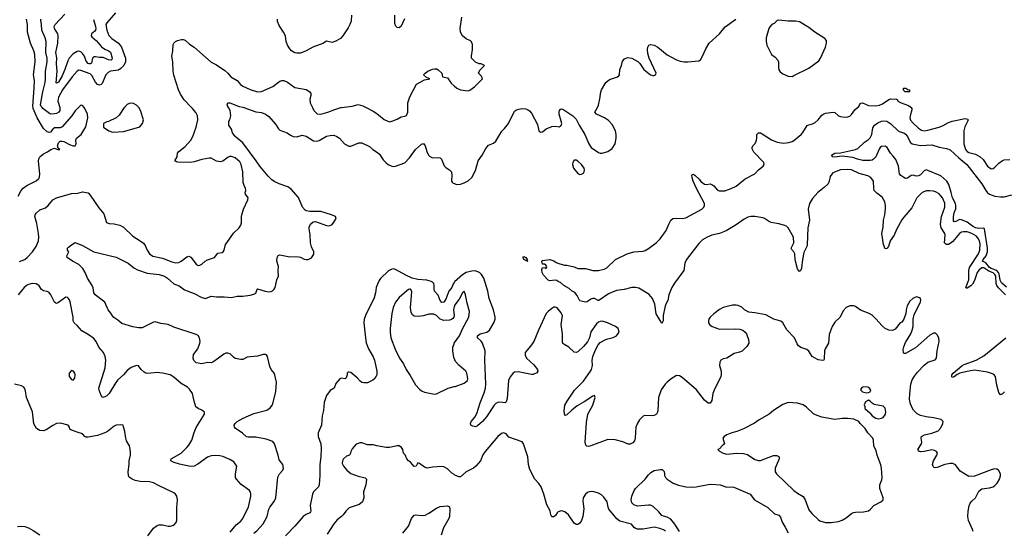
# Model space of a CAD drawing. Header units: inches. Extents: x 1473912 to 1647258, y 640388 to 773423.
# Tile 244 of 256: x 1495334 to 1505910, y 755452 to 760943. Entities that reach past the tile are written whole.
import ezdxf

# ---------------------------------------------------------------- set-up
doc = ezdxf.new("R2010")
doc.units = ezdxf.units.IN
doc.header["$MEASUREMENT"] = 0
for name, color, linetype in [('B4795', 7, 'Continuous'), ('B4796', 7, 'Continuous'), ('B5705', 7, 'Continuous'), ('B5706', 7, 'Continuous')]:
    doc.layers.add(name, color=color, linetype=linetype)

msp = doc.modelspace()

# ---------------------------------------------------------------- linework, layer by layer
at = {"layer": 'B4795', "color": 5}
for points, elevation in [([(1495318, 759050), (1495350, 759111), (1495370, 759134), (1495410, 759164), (1495510, 759212), (1495541, 759239), (1495548, 759252), (1495552, 759290), (1495537, 759423), (1495540, 759450), (1495550, 759471), (1495590, 759505), (1495634, 759525), (1495670, 759551), (1495710, 759565), (1495750, 759545), (1495766, 759550), (1495746, 759566), (1495742, 759590), (1495750, 759622), (1495770, 759638), (1495790, 759641), (1495810, 759637), (1495870, 759602), (1495910, 759589), (1495930, 759591), (1495941, 759610), (1495939, 759650), (1495944, 759670), (1495996, 759710), (1496045, 759795), (1496065, 759890), (1496061, 759930), (1496035, 759990), (1496027, 760000)], 860), ([(1495333, 758347), (1495390, 758370), (1495416, 758390), (1495472, 758450), (1495511, 758510), (1495535, 758570), (1495540, 758610), (1495536, 758650), (1495517, 758757), (1495497, 758830), (1495501, 758850), (1495512, 758868), (1495550, 758901), (1495610, 758925), (1495639, 758950), (1495692, 759008), (1495730, 759032), (1495890, 759077), (1495960, 759080), (1496010, 759095), (1496070, 759086), (1496090, 759061), (1496183, 758923), (1496238, 758858), (1496268, 758768), (1496295, 758755), (1496349, 758751), (1496410, 758739), (1496450, 758718), (1496550, 758619), (1496630, 758570), (1496663, 758543), (1496681, 758521), (1496704, 758470), (1496730, 758431), (1496765, 758405), (1496870, 758384), (1496970, 758343), (1497010, 758334), (1497042, 758338), (1497069, 758350), (1497130, 758398), (1497150, 758404), (1497174, 758394), (1497230, 758319), (1497250, 758305), (1497270, 758308), (1497290, 758318), (1497327, 758353), (1497353, 758367), (1497428, 758392), (1497464, 758436), (1497510, 758444), (1497519, 758450), (1497530, 758470), (1497546, 758530), (1497558, 758550), (1497630, 758653), (1497690, 758711), (1497710, 758737), (1497717, 758763), (1497717, 758830), (1497721, 758850), (1497740, 758910), (1497786, 759010), (1497788, 759030), (1497761, 759070), (1497756, 759090), (1497762, 759110), (1497759, 759130), (1497744, 759164), (1497736, 759196), (1497732, 759310), (1497714, 759390), (1497699, 759419), (1497650, 759461), (1497610, 759475), (1497590, 759474), (1497574, 759466), (1497515, 759425), (1497490, 759417), (1497450, 759426), (1497390, 759457), (1497370, 759457), (1497290, 759442), (1497210, 759417), (1497170, 759411), (1497034, 759414), (1497017, 759417), (1496999, 759430), (1497025, 759470), (1497029, 759510), (1497043, 759530), (1497110, 759581), (1497173, 759650), (1497194, 759690), (1497230, 759790), (1497247, 759870), (1497243, 759910), (1497226, 759946), (1497190, 759990), (1497180, 760000)], 840), ([(1495966, 760000), (1495930, 759965), (1495893, 759910), (1495790, 759794), (1495770, 759782), (1495710, 759781), (1495690, 759769), (1495665, 759735), (1495650, 759732), (1495630, 759740), (1495590, 759776), (1495522, 759890), (1495479, 759990), (1495478, 760000)], 860), ([(1495764, 760000), (1495767, 759990), (1495765, 759970), (1495754, 759950), (1495730, 759937), (1495710, 759933), (1495670, 759930), (1495655, 759935), (1495583, 759990), (1495574, 760000)], 840), ([(1497850, 755432), (1497882, 755458), (1497948, 755532), (1497994, 755610), (1498011, 755690), (1498020, 755710), (1498068, 755772), (1498084, 755810), (1498106, 756034), (1498125, 756070), (1498159, 756110), (1498167, 756130), (1498161, 756170), (1498120, 756220), (1498111, 756270), (1498073, 756390), (1498055, 756415), (1497982, 756442), (1497870, 756464), (1497790, 756463), (1497770, 756467), (1497726, 756506), (1497650, 756559), (1497641, 756570), (1497637, 756590), (1497649, 756610), (1497672, 756630), (1497733, 756667), (1497850, 756718), (1497990, 756754), (1498023, 756777), (1498049, 756810), (1498085, 756950), (1498092, 757052), (1498070, 757145), (1498036, 757190), (1498022, 757222), (1497997, 757330), (1497986, 757346), (1497975, 757350), (1497950, 757350), (1497890, 757333), (1497778, 757322), (1497730, 757297), (1497710, 757296), (1497650, 757306), (1497630, 757321), (1497596, 757356), (1497570, 757364), (1497550, 757363), (1497526, 757354), (1497470, 757310), (1497410, 757269), (1497390, 757261), (1497350, 757264), (1497290, 757250), (1497250, 757255), (1497230, 757262), (1497214, 757274), (1497205, 757285), (1497197, 757310), (1497202, 757350), (1497246, 757410), (1497270, 757470), (1497273, 757490), (1497266, 757530), (1497252, 757552), (1497230, 757564), (1496990, 757643), (1496930, 757670), (1496850, 757681), (1496790, 757700), (1496770, 757697), (1496650, 757637), (1496610, 757637), (1496550, 757648), (1496430, 757682), (1496390, 757717), (1496346, 757746), (1496330, 757764), (1496314, 757794), (1496286, 757830), (1496249, 757910), (1496144, 757990), (1496132, 758010), (1496124, 758064), (1496114, 758090), (1496061, 758170), (1496036, 758230), (1496011, 758271), (1495970, 758314), (1495901, 758350), (1495845, 758390), (1495841, 758410), (1495862, 758450), (1495849, 758471), (1495849, 758490), (1495858, 758502), (1495890, 758527), (1495930, 758551), (1496010, 758519), (1496130, 758450), (1496370, 758395), (1496501, 758330), (1496559, 758279), (1496599, 758259), (1496703, 758223), (1496832, 758208), (1496890, 758192), (1496923, 758170), (1496989, 758109), (1497048, 758088), (1497103, 758043), (1497210, 758003), (1497290, 757960), (1497330, 757952), (1497390, 757975), (1497450, 757968), (1497530, 757970), (1497610, 757963), (1497670, 757975), (1497730, 757977), (1497810, 757988), (1497850, 757997), (1497871, 758009), (1497884, 758050), (1497890, 758053), (1497972, 758028), (1498010, 758023), (1498034, 758026), (1498050, 758033), (1498067, 758050), (1498077, 758070), (1498096, 758150), (1498114, 758190), (1498109, 758250), (1498113, 758293), (1498097, 758350), (1498099, 758390), (1498110, 758412), (1498130, 758418), (1498218, 758402), (1498330, 758399), (1498350, 758396), (1498390, 758373), (1498410, 758369), (1498434, 758370), (1498470, 758389), (1498492, 758428), (1498493, 758450), (1498467, 758507), (1498457, 758550), (1498454, 758634), (1498443, 758697), (1498445, 758715), (1498458, 758750), (1498486, 758774), (1498510, 758777), (1498630, 758735), (1498650, 758730), (1498670, 758735), (1498690, 758746), (1498710, 758770), (1498732, 758810), (1498726, 758830), (1498685, 758850), (1498570, 758886), (1498450, 758886), (1498413, 758893), (1498400, 758900), (1498371, 758931), (1498330, 759033), (1498250, 759126), (1498213, 759150), (1498122, 759182), (1498068, 759208), (1498043, 759223), (1498002, 759262), (1497912, 759370), (1497874, 759430), (1497730, 759621), (1497647, 759690), (1497619, 759730), (1497610, 759769), (1497581, 759810), (1497579, 759850), (1497593, 759870), (1497603, 759910), (1497596, 759970), (1497576, 760000)], 820), ([(1496458, 760000), (1496402, 759918), (1496371, 759889), (1496290, 759849), (1496270, 759848), (1496234, 759830), (1496234, 759790), (1496291, 759751), (1496330, 759736), (1496450, 759743), (1496590, 759781), (1496625, 759795), (1496652, 759830), (1496663, 759870), (1496633, 759970), (1496613, 760000)], 860), ([(1497742, 760000), (1497870, 759955), (1497930, 759946), (1497976, 759930), (1498010, 759904), (1498083, 759823), (1498113, 759770), (1498130, 759759), (1498208, 759728), (1498243, 759703), (1498270, 759690), (1498310, 759686), (1498370, 759705), (1498410, 759693), (1498490, 759642), (1498521, 759639), (1498550, 759645), (1498630, 759692), (1498670, 759701), (1498710, 759703), (1498741, 759690), (1498770, 759671), (1498823, 759610), (1498870, 759586), (1498890, 759584), (1498977, 759623), (1499010, 759623), (1499090, 759581), (1499128, 759550), (1499179, 759519), (1499199, 759499), (1499239, 759439), (1499266, 759410), (1499291, 759390), (1499330, 759370), (1499350, 759367), (1499370, 759370), (1499470, 759408), (1499520, 759460), (1499584, 759550), (1499650, 759607), (1499670, 759615), (1499688, 759588), (1499708, 759528), (1499726, 759490), (1499737, 759477), (1499770, 759462), (1499830, 759463), (1499850, 759459), (1499866, 759446), (1499895, 759375), (1499910, 759358), (1499951, 759330), (1499971, 759310), (1499976, 759270), (1499974, 759210), (1499980, 759200), (1499990, 759188), (1500000, 759185)], 820), ([(1498480, 760000), (1498494, 759970), (1498530, 759933), (1498570, 759930), (1498644, 759950), (1498719, 759981), (1498785, 760000)], 840), ([(1499057, 760000), (1499130, 759963), (1499170, 759937), (1499250, 759873), (1499290, 759853), (1499310, 759848), (1499344, 759856), (1499390, 759876), (1499430, 759901), (1499470, 759906), (1499490, 759914), (1499503, 759950), (1499504, 760000)], 840), ([(1500000, 758122), (1499991, 758109), (1499975, 758070), (1499945, 758030), (1499910, 757943), (1499890, 757913), (1499870, 757907), (1499851, 757931), (1499830, 757988), (1499791, 758031), (1499786, 758050), (1499788, 758090), (1499784, 758110), (1499770, 758126), (1499755, 758135), (1499707, 758147), (1499610, 758156), (1499549, 758169), (1499481, 758201), (1499370, 758263), (1499350, 758268), (1499330, 758267), (1499294, 758246), (1499210, 758165), (1499195, 758145), (1499176, 758104), (1499165, 758070), (1499157, 758010), (1499142, 757958), (1499047, 757770), (1499035, 757730), (1499030, 757690), (1499047, 757530), (1499056, 757476), (1499081, 757410), (1499130, 757326), (1499146, 757290), (1499169, 757170), (1499169, 757131), (1499164, 757116), (1499150, 757093), (1499126, 757074), (1499070, 757047), (1499030, 757044), (1499010, 757049), (1498990, 757064), (1498960, 757100), (1498890, 757156), (1498870, 757161), (1498861, 757159), (1498851, 757150), (1498851, 757130), (1498840, 757100), (1498831, 757090), (1498790, 757094), (1498773, 757087), (1498730, 757039), (1498711, 756989), (1498670, 756964), (1498630, 756910), (1498605, 756835), (1498598, 756750), (1498582, 756690), (1498576, 756590), (1498540, 756510), (1498541, 756470), (1498569, 756390), (1498574, 756346), (1498569, 756250), (1498558, 756170), (1498558, 756050), (1498550, 755950), (1498544, 755930), (1498490, 755874), (1498480, 755850), (1498455, 755730), (1498462, 755670), (1498459, 755661), (1498451, 755650), (1498410, 755634), (1498379, 755610), (1498290, 755507), (1498190, 755404)], 820), ([(1497596, 755444), (1497659, 755521), (1497710, 755561), (1497731, 755590), (1497755, 755645), (1497791, 755710), (1497816, 755830), (1497817, 755857), (1497813, 755873), (1497801, 755890), (1497715, 755955), (1497662, 756010), (1497654, 756030), (1497652, 756070), (1497667, 756150), (1497636, 756196), (1497590, 756224), (1497515, 756255), (1497483, 756263), (1497430, 756266), (1497390, 756262), (1497350, 756248), (1497249, 756171), (1497207, 756153), (1497170, 756147), (1497052, 756172), (1496992, 756192), (1496958, 756210), (1496961, 756230), (1497067, 756290), (1497130, 756350), (1497150, 756376), (1497182, 756430), (1497207, 756513), (1497230, 756566), (1497319, 756710), (1497319, 756730), (1497310, 756739), (1497292, 756752), (1497250, 756769), (1497228, 756788), (1497208, 756848), (1497191, 756930), (1497158, 756978), (1497138, 756998), (1497070, 757038), (1496990, 757105), (1496950, 757132), (1496870, 757150), (1496810, 757155), (1496710, 757145), (1496690, 757149), (1496670, 757159), (1496639, 757190), (1496610, 757229), (1496590, 757233), (1496530, 757209), (1496490, 757179), (1496451, 757130), (1496390, 757078), (1496367, 757050), (1496296, 756930), (1496270, 756906), (1496250, 756894), (1496229, 756889), (1496209, 756910), (1496187, 756967), (1496185, 756990), (1496254, 757206), (1496261, 757290), (1496253, 757330), (1496235, 757370), (1496186, 757430), (1496154, 757490), (1496130, 757520), (1496070, 757565), (1496002, 757602), (1495950, 757662), (1495918, 757690), (1495910, 757710), (1495907, 757750), (1495876, 757916), (1495870, 757936), (1495856, 757956), (1495850, 757962), (1495830, 757964), (1495750, 757907), (1495730, 757898), (1495721, 757901), (1495707, 757910), (1495670, 757989), (1495650, 758014), (1495630, 758027), (1495590, 758033), (1495570, 758049), (1495545, 758085), (1495530, 758098), (1495510, 758107), (1495470, 758110), (1495430, 758101), (1495408, 758090), (1495384, 758070), (1495318, 757990)], 840), ([(1500000, 757857), (1499997, 757850), (1499995, 757830), (1500000, 757770), (1499996, 757750), (1499985, 757735), (1499974, 757726), (1499950, 757718), (1499890, 757715), (1499850, 757730), (1499810, 757770), (1499783, 757783), (1499730, 757783), (1499670, 757765), (1499616, 757756), (1499570, 757762), (1499554, 757774), (1499539, 757799), (1499531, 757850), (1499547, 758027), (1499533, 758050), (1499525, 758050), (1499510, 758046), (1499488, 758030), (1499410, 757963), (1499370, 757912), (1499346, 757854), (1499332, 757790), (1499313, 757630), (1499313, 757590), (1499322, 757530), (1499367, 757407), (1499414, 757310), (1499456, 757250), (1499486, 757190), (1499530, 757123), (1499585, 757025), (1499630, 756976), (1499650, 756961), (1499684, 756944), (1499790, 756924), (1499810, 756927), (1499938, 756990), (1500000, 757005)], 840), ([(1500000, 757312), (1499997, 757317), (1499987, 757390), (1499988, 757430), (1500000, 757463)], 840), ([(1496710, 755405), (1496770, 755487), (1496810, 755516), (1496830, 755522), (1496870, 755522), (1496930, 755508), (1496950, 755507), (1496990, 755519), (1497015, 755545), (1497024, 755570), (1497023, 755703), (1497031, 755790), (1497022, 755830), (1497007, 755850), (1496990, 755864), (1496824, 755944), (1496773, 755973), (1496730, 755982), (1496630, 755987), (1496576, 755996), (1496541, 756010), (1496512, 756032), (1496502, 756050), (1496498, 756090), (1496509, 756169), (1496509, 756210), (1496526, 756270), (1496525, 756310), (1496514, 756370), (1496482, 756422), (1496473, 756450), (1496465, 756525), (1496448, 756572), (1496446, 756590), (1496415, 756595), (1496370, 756592), (1496350, 756582), (1496277, 756523), (1496250, 756510), (1496170, 756481), (1496070, 756461), (1496050, 756463), (1496035, 756470), (1496010, 756497), (1495950, 756515), (1495882, 756542), (1495874, 756550), (1495869, 756570), (1495855, 756590), (1495774, 756614), (1495730, 756609), (1495690, 756589), (1495618, 756542), (1495590, 756532), (1495550, 756534), (1495515, 756555), (1495486, 756606), (1495473, 756733), (1495406, 756890), (1495398, 756958), (1495387, 756987), (1495378, 756998), (1495353, 757013), (1495278, 757030)], 860), ([(1500000, 756061), (1499977, 756077), (1499930, 756122), (1499890, 756145), (1499870, 756149), (1499770, 756142), (1499710, 756129), (1499681, 756141), (1499630, 756179), (1499610, 756186), (1499594, 756150), (1499570, 756149), (1499533, 756193), (1499510, 756210), (1499494, 756230), (1499473, 756273), (1499458, 756290), (1499449, 756330), (1499437, 756350), (1499410, 756369), (1499390, 756369), (1499307, 756353), (1499270, 756351), (1499170, 756368), (1499130, 756379), (1499070, 756380), (1499010, 756400), (1498990, 756401), (1498950, 756386), (1498904, 756336), (1498891, 756310), (1498889, 756290), (1498876, 756270), (1498843, 756257), (1498814, 756230), (1498802, 756210), (1498799, 756179), (1498812, 756150), (1498847, 756107), (1498890, 756072), (1498970, 756043), (1499032, 756030), (1499045, 756025), (1499059, 756010), (1499054, 755950), (1499026, 755874), (1499030, 755810), (1499016, 755770), (1498996, 755750), (1498979, 755741), (1498875, 755705), (1498836, 755670), (1498810, 755630), (1498790, 755610), (1498745, 755575), (1498710, 755534), (1498638, 755422)], 840), ([(1499449, 755431), (1499510, 755506), (1499544, 755590), (1499570, 755626), (1499590, 755630), (1499650, 755622), (1499690, 755627), (1499730, 755647), (1499810, 755701), (1499850, 755718), (1499930, 755724), (1499950, 755713), (1499956, 755690), (1499951, 755610), (1499944, 755590), (1499888, 755490), (1499861, 755410)], 840), ([(1495310, 755504), (1495350, 755508), (1495390, 755502), (1495430, 755488), (1495480, 755460), (1495550, 755414)], 860)]:
    msp.add_lwpolyline(points, dxfattribs=dict(at, elevation=elevation))
at = {"layer": 'B4795', "color": 5, "elevation": 860}
msp.add_lwpolyline([(1495890, 757177), (1495867, 757150), (1495864, 757130), (1495867, 757113), (1495890, 757081), (1495910, 757076), (1495926, 757094), (1495929, 757130), (1495925, 757150), (1495913, 757170)], close=True, dxfattribs=at)
at = {"layer": 'B4796', "color": 5}
for points, elevation in [([(1495478, 760000), (1495476, 760016), (1495490, 760210), (1495492, 760290), (1495483, 760350), (1495499, 760490), (1495497, 760570), (1495488, 760610), (1495450, 760690), (1495428, 760770), (1495420, 760810), (1495417, 760890), (1495406, 760950)], 860), ([(1495574, 760000), (1495565, 760010), (1495559, 760030), (1495582, 760170), (1495608, 760270), (1495613, 760310), (1495612, 760390), (1495630, 760490), (1495628, 760530), (1495614, 760590), (1495618, 760710), (1495608, 760750), (1495571, 760830), (1495569, 760890), (1495561, 760939), (1495562, 760950)], 840), ([(1496127, 760947), (1496150, 760870), (1496152, 760848), (1496149, 760831), (1496140, 760820), (1496104, 760790), (1496102, 760770), (1496110, 760758), (1496158, 760718), (1496213, 760653), (1496250, 760627), (1496290, 760610), (1496310, 760595), (1496329, 760530), (1496324, 760516), (1496316, 760510), (1496290, 760512), (1496230, 760538), (1496190, 760537), (1496150, 760545), (1496130, 760543), (1496117, 760530), (1496104, 760476), (1496092, 760468), (1496081, 760470), (1496070, 760473), (1496050, 760497), (1496031, 760550), (1496010, 760582), (1495990, 760599), (1495970, 760604), (1495950, 760600), (1495910, 760575), (1495865, 760530), (1495850, 760503), (1495821, 760410), (1495790, 760339), (1495750, 760274), (1495730, 760263), (1495727, 760267), (1495736, 760390), (1495731, 760470), (1495733, 760533), (1495724, 760590), (1495745, 760690), (1495747, 760770), (1495745, 760790), (1495707, 760850), (1495705, 760870), (1495716, 760890), (1495818, 761002)], 820), ([(1496365, 761015), (1496270, 760910), (1496261, 760890), (1496269, 760829), (1496292, 760772), (1496323, 760743), (1496397, 760690), (1496427, 760650), (1496470, 760530), (1496470, 760490), (1496452, 760450), (1496422, 760418), (1496397, 760403), (1496310, 760390), (1496283, 760377), (1496260, 760350), (1496220, 760260), (1496210, 760248), (1496190, 760241), (1496170, 760249), (1496150, 760272), (1496110, 760344), (1496090, 760363), (1495990, 760397), (1495970, 760401), (1495950, 760392), (1495897, 760330), (1495795, 760190), (1495750, 760111), (1495745, 760070), (1495764, 760000)], 840), ([(1498900, 760990), (1498894, 760926), (1498882, 760890), (1498863, 760857), (1498806, 760770), (1498779, 760741), (1498730, 760712), (1498690, 760697), (1498630, 760712), (1498590, 760689), (1498482, 760650), (1498410, 760609), (1498350, 760584), (1498310, 760583), (1498290, 760589), (1498255, 760610), (1498235, 760630), (1498210, 760668), (1498195, 760710), (1498189, 760770), (1498169, 760810), (1498122, 760882), (1498105, 760925), (1498102, 760950)], 840), ([(1499468, 760952), (1499430, 760873), (1499410, 760857), (1499390, 760859), (1499373, 760873), (1499363, 760903), (1499362, 760990)], 840), ([(1497180, 760000), (1497102, 760082), (1497063, 760143), (1497040, 760190), (1496990, 760349), (1496983, 760390), (1496978, 760490), (1496967, 760553), (1496981, 760610), (1496983, 760677), (1496990, 760690), (1497009, 760710), (1497030, 760721), (1497071, 760731), (1497090, 760731), (1497110, 760725), (1497159, 760679), (1497210, 760648), (1497390, 760488), (1497450, 760457), (1497539, 760399), (1497570, 760370), (1497603, 760330), (1497670, 760289), (1497706, 760246), (1497730, 760230), (1497810, 760194), (1497890, 760169), (1497930, 760173), (1498053, 760227), (1498130, 760284), (1498150, 760291), (1498170, 760291), (1498210, 760271), (1498290, 760216), (1498410, 760195), (1498452, 760170), (1498461, 760150), (1498461, 760130), (1498451, 760089), (1498455, 760050), (1498480, 760000)], 840), ([(1499504, 760000), (1499505, 760050), (1499526, 760114), (1499596, 760250), (1499681, 760299), (1499738, 760310), (1499704, 760324), (1499673, 760350), (1499689, 760370), (1499719, 760390), (1499770, 760412), (1499790, 760416), (1499814, 760414), (1499830, 760406), (1499867, 760370), (1499874, 760330), (1499930, 760319), (1499970, 760261), (1500000, 760234)], 840), ([(1496027, 760000), (1496010, 760021), (1495990, 760024), (1495966, 760000)], 860), ([(1496613, 760000), (1496610, 760004), (1496590, 760024), (1496550, 760046), (1496510, 760045), (1496488, 760032), (1496459, 760001), (1496458, 760000)], 860), ([(1497576, 760000), (1497570, 760010), (1497562, 760030), (1497570, 760050), (1497590, 760050), (1497690, 760010), (1497730, 760004), (1497742, 760000)], 820), ([(1498785, 760000), (1498790, 760001), (1498905, 760015), (1498970, 760033), (1499019, 760019), (1499057, 760000)], 840)]:
    msp.add_lwpolyline(points, dxfattribs=dict(at, elevation=elevation))
at = {"layer": 'B5705', "color": 5}
for points, elevation in [([(1500000, 759185), (1500030, 759175), (1500070, 759178), (1500110, 759192), (1500150, 759214), (1500190, 759250), (1500230, 759323), (1500260, 759430), (1500301, 759490), (1500340, 759560), (1500370, 759595), (1500423, 759617), (1500450, 759639), (1500513, 759747), (1500543, 759777), (1500584, 759830), (1500650, 759963), (1500670, 759977), (1500696, 759984), (1500730, 759991), (1500770, 759987), (1500790, 759981), (1500810, 759964), (1500830, 759941), (1500897, 759817), (1500910, 759751), (1500930, 759735), (1500950, 759741), (1500990, 759770), (1501050, 759796), (1501090, 759802), (1501130, 759795), (1501150, 759806), (1501158, 759830), (1501130, 759928), (1501129, 759950), (1501134, 759970), (1501141, 759979), (1501150, 759986), (1501170, 759983), (1501274, 759910), (1501310, 759874), (1501343, 759810), (1501406, 759710), (1501446, 759610), (1501472, 759572), (1501550, 759517), (1501570, 759509), (1501590, 759510), (1501650, 759530), (1501698, 759562), (1501730, 759610), (1501740, 759670), (1501741, 759710), (1501734, 759750), (1501697, 759817), (1501660, 759860), (1501617, 759890), (1501530, 759930), (1501513, 759950), (1501539, 760000)], 820), ([(1505923, 757990), (1505847, 758067), (1505830, 758090), (1505824, 758110), (1505818, 758190), (1505809, 758210), (1505790, 758225), (1505744, 758244), (1505690, 758280), (1505670, 758279), (1505640, 758260), (1505618, 758230), (1505590, 758145), (1505570, 758104), (1505550, 758085), (1505510, 758063), (1505503, 758063), (1505498, 758070), (1505528, 758152), (1505528, 758250), (1505535, 758285), (1505634, 758430), (1505649, 758470), (1505650, 758536), (1505642, 758570), (1505630, 758594), (1505610, 758618), (1505562, 758650), (1505510, 758668), (1505473, 758667), (1505450, 758661), (1505430, 758649), (1505357, 758563), (1505330, 758541), (1505310, 758532), (1505290, 758530), (1505277, 758537), (1505269, 758550), (1505274, 758630), (1505271, 758650), (1505231, 758710), (1505225, 758750), (1505237, 758830), (1505272, 758930), (1505270, 758974), (1505245, 759030), (1505210, 759074), (1505170, 759097), (1505150, 759102), (1505110, 759108), (1505073, 759107), (1505028, 759090), (1504972, 759030), (1504917, 758923), (1504830, 758824), (1504810, 758794), (1504753, 758690), (1504726, 758630), (1504685, 758570), (1504665, 758510), (1504650, 758488), (1504630, 758483), (1504613, 758530), (1504594, 758650), (1504610, 758718), (1504612, 758790), (1504626, 758850), (1504634, 758914), (1504634, 758950), (1504626, 758990), (1504614, 759014), (1504597, 759037), (1504540, 759080), (1504514, 759110), (1504508, 759130), (1504504, 759210), (1504477, 759250), (1504446, 759266), (1504350, 759294), (1504270, 759330), (1504230, 759335), (1504150, 759332), (1504070, 759298), (1504056, 759284), (1504041, 759259), (1504029, 759210), (1504017, 759183), (1503977, 759143), (1503907, 759090), (1503850, 759023), (1503817, 758970), (1503804, 758910), (1503817, 758790), (1503798, 758710), (1503792, 758528), (1503789, 758510), (1503756, 758444), (1503741, 758370), (1503730, 758278), (1503724, 758256), (1503715, 758245), (1503710, 758242), (1503690, 758269), (1503665, 758365), (1503659, 758430), (1503651, 758451), (1503631, 758470), (1503622, 758490), (1503651, 758549), (1503645, 758610), (1503590, 758710), (1503570, 758727), (1503554, 758734), (1503490, 758752), (1503406, 758766), (1503379, 758779), (1503333, 758810), (1503315, 758815), (1503230, 758830), (1503189, 758831), (1503157, 758823), (1503117, 758803), (1503030, 758740), (1502923, 758677), (1502850, 758648), (1502770, 758630), (1502718, 758610), (1502670, 758580), (1502630, 758540), (1502498, 758370), (1502479, 758330), (1502469, 758250), (1502366, 758114), (1502339, 758070), (1502308, 757990), (1502297, 757930), (1502275, 757890), (1502265, 757855), (1502246, 757770), (1502247, 757710), (1502230, 757682), (1502215, 757715), (1502170, 757785), (1502156, 757890), (1502131, 757951), (1502094, 757994), (1502022, 758042), (1501983, 758063), (1501950, 758070), (1501910, 758068), (1501828, 758048), (1501744, 758036), (1501659, 758001), (1501556, 757930), (1501546, 757930), (1501510, 757949), (1501490, 757951), (1501470, 757945), (1501430, 757915), (1501410, 757910), (1501350, 757925), (1501322, 757982), (1501296, 758016), (1501270, 758029), (1501238, 758058), (1501180, 758090), (1501143, 758123), (1501121, 758130), (1501105, 758145), (1501087, 758147), (1501030, 758139), (1501009, 758149), (1500962, 758202), (1500947, 758230), (1500943, 758257), (1500950, 758282), (1500980, 758280), (1500990, 758274), (1500998, 758290), (1500986, 758310), (1500970, 758318), (1500950, 758318), (1500942, 758350), (1500950, 758358), (1501030, 758371), (1501070, 758356), (1501097, 758337), (1501125, 758325), (1501187, 758307), (1501210, 758307), (1501290, 758291), (1501330, 758274), (1501410, 758271), (1501490, 758250), (1501550, 758252), (1501613, 758267), (1501641, 758279), (1501733, 758370), (1501859, 758430), (1501930, 758450), (1502030, 758459), (1502054, 758466), (1502090, 758486), (1502170, 758549), (1502215, 758590), (1502279, 758681), (1502310, 758755), (1502330, 758790), (1502350, 758808), (1502390, 758814), (1502450, 758808), (1502490, 758816), (1502663, 758910), (1502684, 758930), (1502690, 758950), (1502689, 758970), (1502605, 759130), (1502569, 759210), (1502556, 759250), (1502554, 759270), (1502559, 759281), (1502570, 759286), (1502590, 759272), (1502632, 759232), (1502650, 759207), (1502690, 759179), (1502710, 759174), (1502750, 759182), (1502770, 759176), (1502790, 759161), (1502830, 759115), (1502846, 759106), (1502910, 759108), (1502977, 759130), (1503030, 759157), (1503126, 759234), (1503230, 759290), (1503270, 759331), (1503319, 759370), (1503329, 759390), (1503327, 759410), (1503220, 759520), (1503203, 759557), (1503201, 759570), (1503209, 759590), (1503230, 759610), (1503244, 759636), (1503251, 759670), (1503252, 759710), (1503270, 759730), (1503290, 759728), (1503310, 759719), (1503410, 759654), (1503470, 759629), (1503538, 759618), (1503596, 759624), (1503630, 759636), (1503650, 759648), (1503727, 759710), (1503747, 759733), (1503794, 759806), (1503810, 759815), (1503850, 759825), (1503879, 759841), (1503912, 759868), (1503950, 759918), (1503970, 759934), (1503990, 759940), (1504072, 759950), (1504090, 759946), (1504130, 759913), (1504150, 759903), (1504190, 759896), (1504230, 759899), (1504250, 759908), (1504270, 759925), (1504305, 759975), (1504334, 760000)], 780), ([(1504910, 760000), (1504917, 759990), (1504917, 759977), (1504898, 759910), (1504897, 759890), (1504904, 759864), (1504930, 759831), (1504990, 759778), (1505019, 759759), (1505050, 759752), (1505090, 759756), (1505212, 759788), (1505253, 759807), (1505310, 759840), (1505350, 759855), (1505490, 759882), (1505517, 759877), (1505522, 759870), (1505516, 759850), (1505487, 759793), (1505476, 759750), (1505477, 759610), (1505494, 759550), (1505510, 759528), (1505530, 759516), (1505601, 759501), (1505652, 759472), (1505683, 759443), (1505730, 759371), (1505770, 759344), (1505790, 759346), (1505810, 759359), (1505850, 759405), (1505890, 759433), (1505910, 759439), (1505970, 759442)], 780), ([(1505933, 758073), (1505879, 758119), (1505866, 758146), (1505854, 758214), (1505847, 758230), (1505830, 758250), (1505770, 758273), (1505750, 758285), (1505710, 758333), (1505675, 758350), (1505683, 758370), (1505717, 758410), (1505730, 758450), (1505729, 758490), (1505699, 758699), (1505690, 758707), (1505637, 758703), (1505602, 758710), (1505567, 758727), (1505511, 758771), (1505450, 758795), (1505430, 758797), (1505390, 758777), (1505370, 758772), (1505365, 758785), (1505364, 758830), (1505371, 758870), (1505388, 758912), (1505391, 758950), (1505385, 758970), (1505352, 759030), (1505341, 759090), (1505315, 759175), (1505294, 759210), (1505227, 759267), (1505090, 759326), (1505070, 759330), (1505050, 759320), (1505010, 759278), (1504990, 759266), (1504962, 759262), (1504930, 759274), (1504910, 759270), (1504870, 759243), (1504850, 759240), (1504830, 759248), (1504800, 759270), (1504784, 759290), (1504773, 759370), (1504744, 759444), (1504718, 759478), (1504688, 759510), (1504653, 759573), (1504630, 759586), (1504590, 759581), (1504575, 759570), (1504565, 759555), (1504530, 759471), (1504510, 759450), (1504490, 759437), (1504470, 759431), (1504390, 759432), (1504335, 759445), (1504284, 759464), (1504170, 759477), (1504086, 759466), (1504069, 759470), (1504053, 759490), (1504090, 759510), (1504150, 759515), (1504310, 759550), (1504338, 759562), (1504407, 759630), (1504450, 759657), (1504470, 759676), (1504487, 759710), (1504498, 759782), (1504517, 759810), (1504550, 759835), (1504590, 759853), (1504617, 759857), (1504650, 759854), (1504690, 759825), (1504770, 759752), (1504790, 759740), (1504830, 759730), (1504850, 759715), (1504872, 759690), (1504898, 759630), (1504919, 759610), (1505010, 759592), (1505130, 759600), (1505210, 759574), (1505290, 759562), (1505330, 759545), (1505421, 759461), (1505509, 759390), (1505670, 759181), (1505710, 759110), (1505730, 759086), (1505750, 759070), (1505809, 759049), (1505870, 759041), (1505910, 759043), (1505990, 759065)], 760), ([(1505575, 755450), (1505570, 755471), (1505527, 755567), (1505520, 755610), (1505521, 755670), (1505534, 755726), (1505545, 755755), (1505563, 755777), (1505599, 755810), (1505636, 755884), (1505670, 755908), (1505750, 755917), (1505789, 755930), (1505810, 755944), (1505832, 755968), (1505857, 756010), (1505868, 756048), (1505868, 756070), (1505847, 756107), (1505830, 756118), (1505810, 756121), (1505770, 756111), (1505590, 756044), (1505530, 756039), (1505437, 756097), (1505385, 756165), (1505359, 756179), (1505330, 756181), (1505310, 756178), (1505270, 756168), (1505190, 756138), (1505170, 756134), (1505157, 756137), (1505146, 756146), (1505140, 756170), (1505151, 756210), (1505186, 756270), (1505193, 756290), (1505182, 756310), (1505160, 756320), (1505130, 756325), (1505050, 756308), (1505010, 756306), (1504999, 756310), (1504983, 756330), (1505021, 756390), (1505024, 756410), (1505016, 756450), (1505019, 756470), (1505052, 756488), (1505130, 756507), (1505200, 756530), (1505230, 756564), (1505251, 756610), (1505253, 756630), (1505231, 756651), (1505150, 756670), (1505070, 756680), (1505010, 756696), (1504973, 756713), (1504933, 756753), (1504912, 756790), (1504898, 756830), (1504892, 756870), (1504894, 756926), (1504907, 757030), (1504922, 757078), (1504944, 757116), (1504979, 757161), (1505050, 757235), (1505090, 757266), (1505167, 757293), (1505183, 757310), (1505188, 757390), (1505210, 757490), (1505206, 757530), (1505190, 757562), (1505170, 757579), (1505150, 757579), (1505110, 757559), (1504957, 757423), (1504850, 757362), (1504830, 757362), (1504827, 757367), (1504825, 757405), (1504830, 757431), (1504850, 757478), (1504907, 757570), (1504922, 757610), (1504931, 757650), (1504932, 757730), (1504941, 757779), (1505011, 757910), (1505014, 757934), (1505009, 757950), (1504999, 757958), (1504970, 757968), (1504950, 757963), (1504927, 757950), (1504897, 757923), (1504868, 757872), (1504856, 757830), (1504851, 757790), (1504830, 757728), (1504810, 757698), (1504790, 757689), (1504738, 757622), (1504710, 757607), (1504670, 757611), (1504629, 757630), (1504597, 757657), (1504530, 757734), (1504490, 757772), (1504457, 757790), (1504365, 757825), (1504310, 757864), (1504290, 757873), (1504250, 757873), (1504210, 757854), (1504180, 757820), (1504148, 757750), (1504090, 757696), (1504061, 757650), (1504030, 757564), (1504021, 757470), (1503986, 757410), (1503980, 757390), (1503975, 757305), (1503970, 757290), (1503956, 757284), (1503910, 757293), (1503870, 757313), (1503848, 757330), (1503810, 757384), (1503790, 757403), (1503725, 757425), (1503701, 757441), (1503684, 757464), (1503655, 757530), (1503574, 757614), (1503531, 757690), (1503510, 757708), (1503435, 757730), (1503350, 757776), (1503230, 757798), (1503165, 757805), (1503121, 757830), (1503090, 757857), (1503050, 757877), (1503030, 757881), (1502990, 757879), (1502890, 757855), (1502850, 757833), (1502790, 757787), (1502751, 757750), (1502738, 757730), (1502733, 757710), (1502733, 757690), (1502744, 757670), (1502771, 757650), (1502850, 757622), (1503025, 757625), (1503070, 757620), (1503101, 757610), (1503128, 757588), (1503141, 757570), (1503162, 757510), (1503166, 757470), (1503144, 757436), (1503093, 757387), (1503066, 757374), (1503010, 757360), (1502930, 757310), (1502890, 757304), (1502865, 757290), (1502854, 757266), (1502850, 757230), (1502868, 757170), (1502870, 757130), (1502867, 757113), (1502792, 756968), (1502781, 756930), (1502770, 756855), (1502752, 756828), (1502730, 756829), (1502690, 756861), (1502604, 756970), (1502450, 757104), (1502421, 757121), (1502390, 757124), (1502333, 757090), (1502290, 757054), (1502267, 757030), (1502225, 756970), (1502197, 756890), (1502190, 756750), (1502186, 756730), (1502175, 756710), (1502150, 756695), (1502130, 756691), (1502050, 756695), (1502030, 756688), (1501990, 756647), (1501970, 756614), (1501953, 756570), (1501946, 756454), (1501937, 756423), (1501919, 756401), (1501890, 756388), (1501870, 756386), (1501811, 756411), (1501730, 756435), (1501650, 756438), (1501470, 756368), (1501444, 756364), (1501426, 756366), (1501416, 756376), (1501408, 756408), (1501421, 756619), (1501438, 756710), (1501490, 756807), (1501498, 756830), (1501514, 756890), (1501510, 756908), (1501490, 756904), (1501398, 756842), (1501323, 756797), (1501266, 756754), (1501210, 756701), (1501190, 756695), (1501182, 756742), (1501190, 756805), (1501214, 756850), (1501293, 756967), (1501390, 757065), (1501465, 757170), (1501476, 757190), (1501486, 757230), (1501483, 757290), (1501492, 757328), (1501520, 757400), (1501547, 757453), (1501570, 757477), (1501630, 757511), (1501650, 757519), (1501710, 757531), (1501745, 757550), (1501772, 757590), (1501761, 757630), (1501735, 757650), (1501649, 757690), (1501590, 757706), (1501570, 757705), (1501550, 757697), (1501530, 757679), (1501470, 757593), (1501453, 757527), (1501433, 757487), (1501390, 757437), (1501330, 757379), (1501310, 757372), (1501290, 757373), (1501234, 757430), (1501190, 757452), (1501170, 757467), (1501164, 757484), (1501166, 757570), (1501151, 757670), (1501163, 757763), (1501150, 757796), (1501109, 757850), (1501090, 757858), (1501070, 757857), (1501050, 757844), (1501010, 757812), (1500991, 757789), (1500907, 757610), (1500858, 757490), (1500822, 757438), (1500765, 757370), (1500762, 757342), (1500778, 757310), (1500858, 757238), (1500896, 757190), (1500900, 757170), (1500890, 757152), (1500850, 757135), (1500830, 757135), (1500690, 757165), (1500650, 757159), (1500630, 757147), (1500602, 757110), (1500585, 757070), (1500570, 756878), (1500559, 756841), (1500548, 756832), (1500490, 756838), (1500470, 756835), (1500450, 756825), (1500430, 756807), (1500350, 756679), (1500304, 756630), (1500250, 756583), (1500230, 756575), (1500200, 756580), (1500181, 756590), (1500176, 756610), (1500184, 756630), (1500224, 756677), (1500245, 756715), (1500280, 756830), (1500323, 756937), (1500337, 756990), (1500342, 757030), (1500332, 757288), (1500333, 757390), (1500306, 757470), (1500290, 757494), (1500251, 757530), (1500253, 757550), (1500282, 757570), (1500351, 757589), (1500380, 757610), (1500428, 757690), (1500441, 757730), (1500442, 757750), (1500423, 757830), (1500377, 757950), (1500362, 758030), (1500319, 758170), (1500295, 758210), (1500272, 758230), (1500228, 758248), (1500190, 758245), (1500130, 758229), (1500090, 758204), (1500005, 758130), (1500000, 758122)], 820), ([(1500000, 757463), (1500002, 757470), (1500060, 757550), (1500090, 757625), (1500158, 757750), (1500164, 757810), (1500139, 757899), (1500124, 757990), (1500110, 758028), (1500102, 758018), (1500090, 758013), (1500055, 757945), (1500010, 757882), (1500000, 757857)], 840), ([(1505913, 756950), (1505890, 756927), (1505870, 756916), (1505850, 756942), (1505830, 757021), (1505814, 757114), (1505796, 757136), (1505783, 757143), (1505730, 757159), (1505590, 757180), (1505510, 757167), (1505432, 757148), (1505404, 757136), (1505370, 757111), (1505350, 757104), (1505346, 757110), (1505348, 757130), (1505361, 757150), (1505453, 757227), (1505479, 757241), (1505607, 757290), (1505690, 757335), (1505927, 757530)], 780), ([(1500000, 757005), (1500012, 757008), (1500110, 757042), (1500145, 757070), (1500149, 757091), (1500136, 757150), (1500125, 757170), (1500050, 757236), (1500016, 757276), (1500000, 757312)], 840), ([(1502270, 755452), (1502250, 755467), (1502210, 755484), (1502150, 755496), (1502030, 755475), (1501970, 755476), (1501950, 755481), (1501933, 755493), (1501905, 755530), (1501781, 755561), (1501747, 755587), (1501664, 755690), (1501655, 755710), (1501646, 755770), (1501610, 755819), (1501583, 755843), (1501550, 755862), (1501490, 755878), (1501450, 755874), (1501433, 755867), (1501411, 755849), (1501387, 755810), (1501384, 755776), (1501393, 755693), (1501383, 755610), (1501370, 755569), (1501350, 755541), (1501330, 755526), (1501310, 755524), (1501290, 755539), (1501228, 755628), (1501190, 755661), (1501170, 755669), (1501150, 755672), (1501119, 755661), (1501106, 755650), (1501090, 755622), (1501070, 755609), (1501050, 755609), (1501039, 755630), (1501033, 755673), (1500996, 755736), (1500965, 755850), (1500934, 755930), (1500910, 755965), (1500868, 756010), (1500815, 756115), (1500799, 756170), (1500791, 756251), (1500746, 756390), (1500730, 756413), (1500590, 756462), (1500559, 756499), (1500530, 756509), (1500510, 756501), (1500470, 756469), (1500333, 756310), (1500310, 756273), (1500283, 756210), (1500233, 756150), (1500210, 756129), (1500131, 756090), (1500070, 756038), (1500050, 756038), (1500010, 756054), (1500000, 756061)], 840), ([(1502421, 755450), (1502371, 755530), (1502330, 755581), (1502290, 755605), (1502250, 755614), (1502230, 755623), (1502200, 755660), (1502140, 755720), (1502110, 755731), (1502090, 755733), (1501970, 755722), (1501930, 755736), (1501910, 755759), (1501903, 755790), (1501910, 755830), (1501933, 755890), (1501948, 755910), (1502053, 756010), (1502090, 756060), (1502115, 756085), (1502150, 756105), (1502216, 756116), (1502234, 756114), (1502255, 756095), (1502262, 756070), (1502262, 756050), (1502272, 756030), (1502290, 756010), (1502354, 755970), (1502410, 755947), (1502491, 755931), (1502550, 755926), (1502599, 755930), (1502730, 755956), (1502770, 755959), (1502859, 755950), (1502930, 755926), (1502988, 755928), (1503005, 755925), (1503182, 755850), (1503226, 755790), (1503370, 755707), (1503441, 755641), (1503490, 755624), (1503505, 755605), (1503523, 755550), (1503558, 755498), (1503590, 755436)], 820)]:
    msp.add_lwpolyline(points, dxfattribs=dict(at, elevation=elevation))
for points, elevation in [([(1501310, 759436), (1501290, 759434), (1501275, 759410), (1501271, 759390), (1501282, 759350), (1501330, 759291), (1501350, 759283), (1501370, 759284), (1501390, 759296), (1501398, 759310), (1501401, 759330), (1501397, 759350), (1501370, 759388), (1501330, 759424)], 820), ([(1500790, 758349), (1500779, 758359), (1500770, 758357), (1500748, 758368), (1500741, 758390), (1500743, 758397), (1500750, 758401), (1500771, 758390), (1500786, 758370), (1500782, 758362), (1500794, 758350)], 780), ([(1504430, 757003), (1504390, 756998), (1504376, 756990), (1504365, 756970), (1504388, 756948), (1504430, 756939), (1504450, 756941), (1504468, 756950), (1504475, 756970), (1504454, 756995)], 840), ([(1503590, 756835), (1503530, 756814), (1503431, 756750), (1503385, 756710), (1503278, 756650), (1503228, 756612), (1503108, 756552), (1503036, 756524), (1502982, 756510), (1502930, 756489), (1502901, 756470), (1502886, 756450), (1502905, 756390), (1502878, 756370), (1502850, 756338), (1502834, 756330), (1502852, 756312), (1502891, 756291), (1502930, 756279), (1503030, 756291), (1503110, 756287), (1503150, 756276), (1503230, 756223), (1503270, 756211), (1503290, 756211), (1503430, 756265), (1503467, 756267), (1503480, 756260), (1503491, 756250), (1503491, 756230), (1503449, 756130), (1503450, 756090), (1503462, 756070), (1503648, 755890), (1503690, 755860), (1503750, 755827), (1503770, 755791), (1503810, 755684), (1503843, 755643), (1503914, 755574), (1503930, 755564), (1503990, 755548), (1504050, 755548), (1504130, 755559), (1504170, 755572), (1504210, 755596), (1504270, 755643), (1504290, 755653), (1504310, 755658), (1504399, 755661), (1504450, 755671), (1504472, 755688), (1504509, 755730), (1504584, 755770), (1504609, 755790), (1504609, 755810), (1504573, 755913), (1504573, 755950), (1504596, 756004), (1504599, 756030), (1504592, 756130), (1504584, 756164), (1504546, 756270), (1504535, 756315), (1504509, 756370), (1504505, 756430), (1504497, 756450), (1504445, 756510), (1504416, 756556), (1504362, 756610), (1504349, 756629), (1504294, 756654), (1504230, 756664), (1504170, 756664), (1504090, 756653), (1503950, 756678), (1503910, 756690), (1503864, 756710), (1503784, 756784), (1503749, 756809), (1503690, 756829)], 840), ([(1504450, 756858), (1504420, 756840), (1504405, 756810), (1504412, 756790), (1504412, 756770), (1504464, 756724), (1504492, 756690), (1504530, 756665), (1504558, 756658), (1504590, 756665), (1504610, 756672), (1504633, 756710), (1504637, 756730), (1504630, 756775), (1504610, 756794), (1504514, 756814), (1504489, 756829), (1504470, 756848)], 840)]:
    msp.add_lwpolyline(points, close=True, dxfattribs=dict(at, elevation=elevation))
at = {"layer": 'B5706', "color": 5}
for points, elevation in [([(1500000, 760234), (1500030, 760207), (1500070, 760191), (1500150, 760181), (1500170, 760186), (1500219, 760221), (1500304, 760310), (1500296, 760336), (1500262, 760370), (1500278, 760402), (1500326, 760450), (1500290, 760469), (1500270, 760469), (1500230, 760489), (1500207, 760507), (1500189, 760530), (1500186, 760550), (1500197, 760623), (1500197, 760677), (1500186, 760706), (1500177, 760717), (1500130, 760739), (1500090, 760769), (1500070, 760809), (1500067, 760850), (1500084, 760970)], 840), ([(1501539, 760000), (1501553, 760027), (1501570, 760110), (1501573, 760150), (1501583, 760190), (1501630, 760270), (1501670, 760301), (1501754, 760330), (1501770, 760341), (1501776, 760350), (1501779, 760410), (1501797, 760450), (1501810, 760499), (1501830, 760522), (1501864, 760536), (1501910, 760530), (1501973, 760493), (1501994, 760474), (1502038, 760410), (1502110, 760353), (1502135, 760345), (1502150, 760344), (1502162, 760350), (1502169, 760371), (1502095, 760530), (1502081, 760581), (1502076, 760624), (1502080, 760650), (1502091, 760669), (1502110, 760676), (1502150, 760668), (1502190, 760649), (1502290, 760567), (1502390, 760512), (1502430, 760498), (1502470, 760491), (1502511, 760491), (1502630, 760503), (1502648, 760512), (1502670, 760550), (1502704, 760630), (1502739, 760690), (1502850, 760791), (1502912, 760868), (1503028, 760950)], 820), ([(1504334, 760000), (1504346, 760010), (1504353, 760030), (1504370, 760047), (1504386, 760050), (1504450, 760021), (1504530, 760018), (1504570, 760026), (1504601, 760039), (1504670, 760088), (1504693, 760093), (1504751, 760091), (1504763, 760083), (1504768, 760070), (1504802, 760050), (1504882, 760022), (1504906, 760006), (1504910, 760000)], 780)]:
    msp.add_lwpolyline(points, dxfattribs=dict(at, elevation=elevation))
for points, elevation in [([(1503490, 760939), (1503470, 760935), (1503437, 760903), (1503414, 760890), (1503390, 760866), (1503382, 760850), (1503351, 760749), (1503351, 760710), (1503361, 760670), (1503411, 760570), (1503450, 760541), (1503476, 760510), (1503485, 760490), (1503484, 760430), (1503490, 760406), (1503504, 760384), (1503530, 760361), (1503590, 760337), (1503630, 760335), (1503650, 760344), (1503810, 760424), (1503917, 760503), (1503935, 760530), (1503991, 760650), (1504001, 760690), (1503999, 760719), (1503983, 760743), (1503876, 760810), (1503810, 760859), (1503710, 760919), (1503670, 760927), (1503587, 760927)], 820), ([(1504890, 760169), (1504846, 760170), (1504828, 760188), (1504828, 760210), (1504854, 760210), (1504875, 760195), (1504890, 760191)], 780)]:
    msp.add_lwpolyline(points, close=True, dxfattribs=dict(at, elevation=elevation))

doc.saveas('drawing.dxf')
